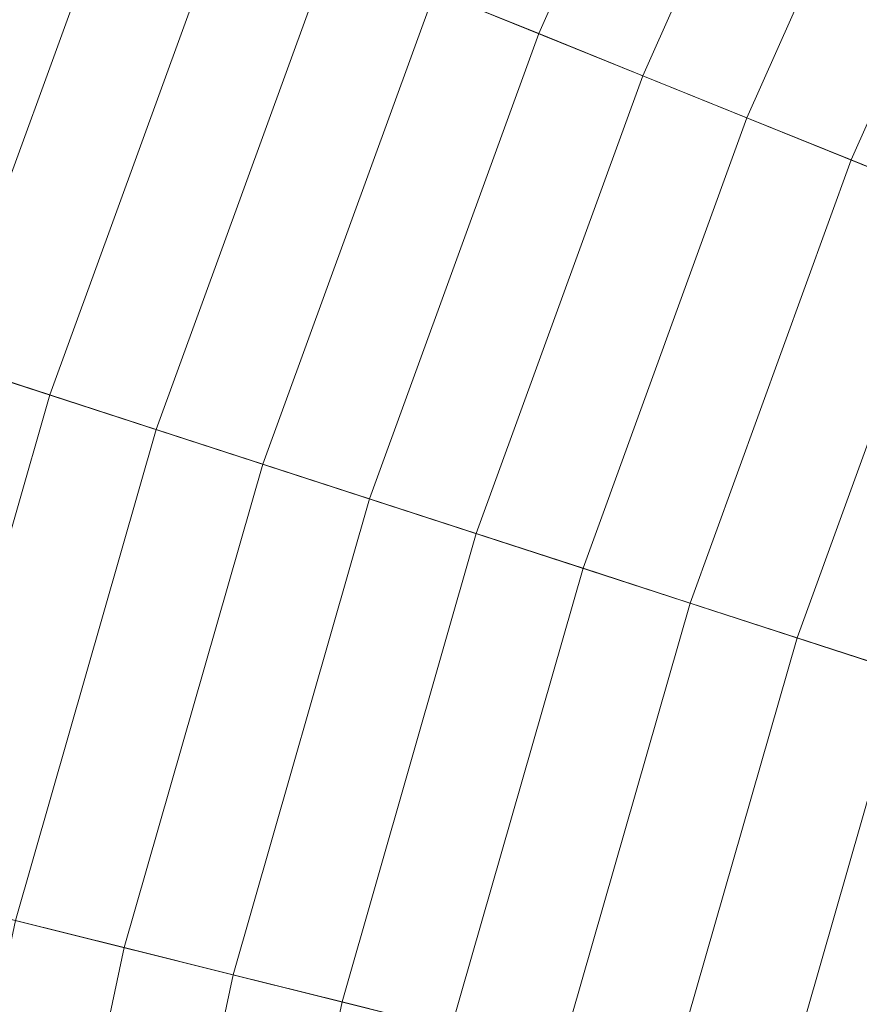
# Model space of a CAD drawing. Header units: centimetres. Extents: x -3.01 to 4.18, y -6.48 to 0.72.
# Tile 176 of 256: x -1.21 to -1, y -2.45 to -2.21. Entities that reach past the tile are written whole.
import ezdxf

# ---------------------------------------------------------------- set-up
doc = ezdxf.new("R2010")
doc.units = ezdxf.units.CM
doc.header["$LTSCALE"] = 2.54
doc.layers.add('Lucido design-1', color=7, linetype='Continuous')

# ---------------------------------------------------------------- blocks, each defined once
blk = doc.blocks.new('Gruppo-1')
at = {"color": 142, "linetype": 'Continuous', "lineweight": 9}
for points in [[(-0.87733, 0.40661, -13.70234), (-1.10309, 0.2965, -13.70234), (0.58535, -2.87899, -13.70234), (0.58548, -2.87892, -13.70234)], [(-1.10309, 0.2965, -13.70234), (-1.32062, 0.17091, -13.70234), (0.58522, -2.87906, -13.70234), (0.58535, -2.87899, -13.70234)], [(-1.32062, 0.17091, -13.70234), (-1.52886, 0.03045, -13.70234), (0.58509, -2.87915, -13.70234), (0.58522, -2.87906, -13.70234)], [(-1.52886, 0.03045, -13.70234), (-1.72679, -0.12419, -13.70234), (0.58497, -2.87924, -13.70234), (0.58509, -2.87915, -13.70234)], [(-1.72679, -0.12419, -13.70234), (-1.91345, -0.29226, -13.70234), (0.58486, -2.87934, -13.70234), (0.58497, -2.87924, -13.70234)], [(-1.91345, -0.29226, -13.70234), (-2.08794, -0.47295, -13.70234), (0.58475, -2.87945, -13.70234), (0.58486, -2.87934, -13.70234)], [(-2.08794, -0.47295, -13.70234), (-2.24939, -0.66536, -13.70234), (0.58466, -2.87957, -13.70234), (0.58475, -2.87945, -13.70234)], [(-2.24939, -0.66536, -13.70234), (-2.39704, -0.86857, -13.70234), (0.58457, -2.87969, -13.70234), (0.58466, -2.87957, -13.70234)], [(-2.39704, -0.86857, -13.70234), (-2.53014, -1.08159, -13.70234), (0.58449, -2.87982, -13.70234), (0.58457, -2.87969, -13.70234)], [(-2.53014, -1.08159, -13.70234), (-2.64806, -1.30336, -13.70234), (0.58442, -2.87995, -13.70234), (0.58449, -2.87982, -13.70234)], [(-2.64806, -1.30336, -13.70234), (-2.75023, -1.53283, -13.70234), (0.58436, -2.88009, -13.70234), (0.58442, -2.87995, -13.70234)], [(-2.75023, -1.53283, -13.70234), (-2.83614, -1.76886, -13.70234), (0.58431, -2.88023, -13.70234), (0.58436, -2.88009, -13.70234)], [(-2.83614, -1.76886, -13.70234), (-2.90537, -2.01031, -13.70234), (0.58426, -2.88038, -13.70234), (0.58431, -2.88023, -13.70234)], [(-2.90537, -2.01031, -13.70234), (-2.95759, -2.256, -13.70234), (0.58423, -2.88052, -13.70234), (0.58426, -2.88038, -13.70234)], [(-1.02518, -2.0949, -12.82121), (-1.07608, -2.20923, -12.82121), (-1.10238, -2.1986, -12.82804), (-1.05067, -2.08247, -12.82804)], [(-0.99966, -2.10734, -12.81447), (-1.04976, -2.21986, -12.81447), (-1.07608, -2.20923, -12.82121), (-1.02518, -2.0949, -12.82121)], [(-0.97413, -2.1198, -12.80783), (-1.02342, -2.23051, -12.80783), (-1.04976, -2.21986, -12.81447), (-0.99966, -2.10734, -12.81447)], [(-0.94857, -2.13226, -12.80129), (-0.99705, -2.24116, -12.80129), (-1.02342, -2.23051, -12.80783), (-0.97413, -2.1198, -12.80783)], [(-0.92299, -2.14474, -12.79485), (-0.97067, -2.25182, -12.79485), (-0.99705, -2.24116, -12.80129), (-0.94857, -2.13226, -12.80129)], [(-1.18115, -2.16678, -12.84913), (-1.22666, -2.29181, -12.84913), (-1.25354, -2.28308, -12.85636), (-1.20736, -2.15619, -12.85636)], [(-1.15491, -2.17738, -12.842), (-1.19975, -2.30056, -12.842), (-1.22666, -2.29181, -12.84913), (-1.18115, -2.16678, -12.84913)], [(-1.12866, -2.18799, -12.83497), (-1.17281, -2.30931, -12.83497), (-1.19975, -2.30056, -12.842), (-1.15491, -2.17738, -12.842)], [(-1.10238, -2.1986, -12.82804), (-1.14586, -2.31807, -12.82804), (-1.17281, -2.30931, -12.83497), (-1.12866, -2.18799, -12.83497)], [(-1.07608, -2.20923, -12.82121), (-1.11888, -2.32683, -12.82121), (-1.14586, -2.31807, -12.82804), (-1.10238, -2.1986, -12.82804)], [(-1.04976, -2.21986, -12.81447), (-1.09188, -2.3356, -12.81447), (-1.11888, -2.32683, -12.82121), (-1.07608, -2.20923, -12.82121)], [(-1.02342, -2.23051, -12.80783), (-1.06486, -2.34438, -12.80783), (-1.09188, -2.3356, -12.81447), (-1.04976, -2.21986, -12.81447)], [(-0.99705, -2.24116, -12.80129), (-1.03782, -2.35317, -12.80129), (-1.06486, -2.34438, -12.80783), (-1.02342, -2.23051, -12.80783)], [(-0.97067, -2.25182, -12.79485), (-1.01076, -2.36196, -12.79485), (-1.03782, -2.35317, -12.80129), (-0.99705, -2.24116, -12.80129)], [(-0.94426, -2.26249, -12.7885), (-0.98367, -2.37076, -12.7885), (-1.01076, -2.36196, -12.79485), (-0.97067, -2.25182, -12.79485)], [(-2.95759, -2.256, -13.70234), (-2.99255, -2.50474, -13.70234), (0.58421, -2.88067, -13.70234), (0.58423, -2.88052, -13.70234)], [(-1.19975, -2.30056, -12.842), (-1.23588, -2.42656, -12.842), (-1.26333, -2.41972, -12.84913), (-1.22666, -2.29181, -12.84913)], [(-1.17281, -2.30931, -12.83497), (-1.2084, -2.43341, -12.83497), (-1.23588, -2.42656, -12.842), (-1.19975, -2.30056, -12.842)], [(-1.14586, -2.31807, -12.82804), (-1.1809, -2.44027, -12.82804), (-1.2084, -2.43341, -12.83497), (-1.17281, -2.30931, -12.83497)], [(-1.11888, -2.32683, -12.82121), (-1.15338, -2.44713, -12.82121), (-1.1809, -2.44027, -12.82804), (-1.14586, -2.31807, -12.82804)], [(-1.09188, -2.3356, -12.81447), (-1.12583, -2.454, -12.81447), (-1.15338, -2.44713, -12.82121), (-1.11888, -2.32683, -12.82121)], [(-1.06486, -2.34438, -12.80783), (-1.09827, -2.46087, -12.80783), (-1.12583, -2.454, -12.81447), (-1.09188, -2.3356, -12.81447)], [(-1.03782, -2.35317, -12.80129), (-1.07068, -2.46775, -12.80129), (-1.09827, -2.46087, -12.80783), (-1.06486, -2.34438, -12.80783)], [(-1.01076, -2.36196, -12.79485), (-1.04307, -2.47464, -12.79485), (-1.07068, -2.46775, -12.80129), (-1.03782, -2.35317, -12.80129)], [(-0.98367, -2.37076, -12.7885), (-1.01544, -2.48153, -12.7885), (-1.04307, -2.47464, -12.79485), (-1.01076, -2.36196, -12.79485)], [(-0.95657, -2.37957, -12.78226), (-0.98778, -2.48842, -12.78226), (-1.01544, -2.48153, -12.7885), (-0.98367, -2.37076, -12.7885)], [(-1.1809, -2.44027, -12.82804), (-1.20733, -2.56462, -12.82804), (-1.23524, -2.5597, -12.83497), (-1.2084, -2.43341, -12.83497)], [(-1.15338, -2.44713, -12.82121), (-1.1794, -2.56955, -12.82121), (-1.20733, -2.56462, -12.82804), (-1.1809, -2.44027, -12.82804)], [(-1.12583, -2.454, -12.81447), (-1.15144, -2.57448, -12.81447), (-1.1794, -2.56955, -12.82121), (-1.15338, -2.44713, -12.82121)], [(-1.09827, -2.46087, -12.80783), (-1.12346, -2.57941, -12.80783), (-1.15144, -2.57448, -12.81447), (-1.12583, -2.454, -12.81447)]]:
    blk.add_3dface(points, dxfattribs=at)

msp = doc.modelspace()

# ---------------------------------------------------------------- block references
at = {"layer": 'Lucido design-1', "color": 7}
msp.add_blockref('Gruppo-1', (0, 0), dxfattribs=at)

doc.saveas('drawing.dxf')
